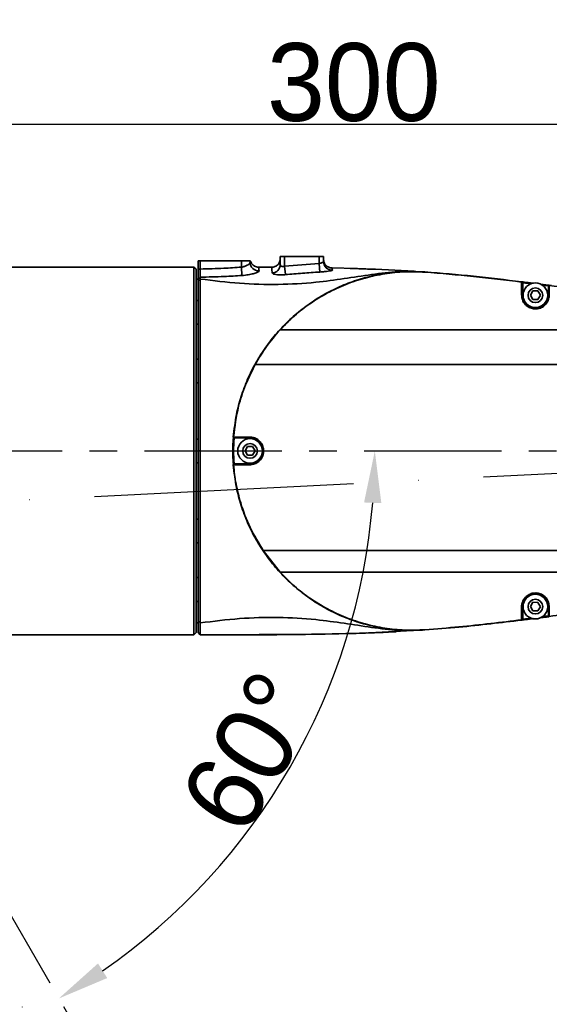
# Model space of a CAD drawing. Header units: millimetres. Extents: x -2031 to 1277, y -458 to 5880.
# Tile 31 of 61: x -408 to -286, y 4243 to 4471. Entities that reach past the tile are written whole.
import ezdxf

# ---------------------------------------------------------------- set-up
doc = ezdxf.new("R2010")
doc.units = ezdxf.units.MM
doc.header["$LTSCALE"] = 5
doc.linetypes.add('ACAD_ISO10W100', pattern=[18, 12, -3, 0, -3])
doc.linetypes.add('CENTER', pattern=[10.16, 6.35, -1.27, 1.27, -1.27])
doc.layers.add('重要标记', color=1, linetype='Continuous', lineweight=25)

msp = doc.modelspace()

# ---------------------------------------------------------------- linework, layer by layer
at = {"linetype": 'Continuous', "lineweight": 35}
for p, q in [((-367.093, 4415.401), (-366.593, 4415.401)), ((-367.093, 4413.473), (-367.093, 4415.401)), ((-366.593, 4415.401), (-366.593, 4413.473)), ((-366.593, 4415.401), (-357.093, 4415.401)), ((-357.093, 4413.896), (-357.093, 4415.401)), ((-357.093, 4415.401), (-355.093, 4415.401)), ((-355.093, 4415.401), (-355.093, 4415.018)), ((-348.093, 4414.511), (-348.093, 4416.401)), ((-348.093, 4416.401), (-347.093, 4416.401)), ((-347.093, 4416.401), (-347.093, 4414.11)), ((-347.093, 4416.401), (-339.093, 4416.401)), ((-347.093, 4414.11), (-339.093, 4414.759)), ((-339.093, 4414.759), (-339.093, 4416.401)), ((-339.093, 4416.401), (-338.093, 4416.401)), ((-338.967, 4412.779), (-339.093, 4414.759)), ((-338.093, 4416.401), (-338.093, 4415.193)), ((-368.093, 4413.901), (-416.593, 4413.901)), ((-367.593, 4413.401), (-368.093, 4413.901)), ((-368.093, 4371.401), (-368.093, 4413.901)), ((-367.593, 4413.401), (-367.593, 4371.401)), ((-366.593, 4413.473), (-367.093, 4413.473)), ((-357.093, 4413.896), (-356.961, 4411.977)), ((-353.1, 4413.886), (-350.103, 4413.874)), ((-350.102, 4413.865), (-350.092, 4413.773)), ((-346.907, 4412.166), (-347.093, 4414.11)), ((-336.133, 4413.714), (-330.593, 4413.578)), ((-330.503, 4413.572), (-331.962, 4413.617)), ((-331.156, 4413.592), (-331.962, 4413.617)), ((-317.093, 4412.96), (-326.093, 4413.402)), ((-314.637, 4412.795), (-314.64, 4412.743)), ((-314.637, 4412.795), (-314.637, 4412.795)), ((-367.093, 4411.151), (-367.593, 4411.151)), ((-366.594, 4411.582), (-367.093, 4411.109)), ((-366.594, 4411.162), (-367.093, 4410.695)), ((-367.093, 4410.695), (-367.093, 4411.109)), ((-292.276, 4410.455), (-292.269, 4410.454)), ((-292.269, 4410.454), (-292.269, 4410.507)), ((-291.969, 4410.47), (-291.993, 4410.271)), ((-291.993, 4410.271), (-291.993, 4407.401)), ((-290.073, 4410.033), (-291.993, 4410.271)), ((-290.248, 4407.412), (-289.661, 4408.407)), ((-289.661, 4408.407), (-288.506, 4408.395)), ((-288.506, 4408.395), (-287.939, 4407.39)), ((-285.354, 4409.655), (-287.945, 4409.974)), ((-287.939, 4409.97), (-286.169, 4409.751)), ((-286.193, 4409.552), (-287.529, 4409.718)), ((-286.169, 4409.751), (-286.193, 4409.552)), ((-285.869, 4409.661), (-285.876, 4409.662)), ((-285.869, 4409.714), (-285.869, 4409.661)), ((-367.093, 4406.194), (-367.593, 4406.194)), ((-292.247, 4407.461), (-292.285, 4407.463)), ((-292.211, 4407.457), (-292.247, 4407.461)), ((-292.178, 4407.451), (-292.211, 4407.457)), ((-292.149, 4407.444), (-292.178, 4407.451)), ((-292.125, 4407.434), (-292.149, 4407.444)), ((-292.108, 4407.424), (-292.125, 4407.434)), ((-292.097, 4407.413), (-292.108, 4407.424)), ((-292.093, 4407.401), (-292.097, 4407.413)), ((-289.68, 4406.407), (-290.248, 4407.412)), ((-288.526, 4406.395), (-289.68, 4406.407)), ((-287.939, 4407.39), (-288.526, 4406.395)), ((-286.093, 4407.401), (-286.089, 4407.415)), ((-286.089, 4407.415), (-286.077, 4407.429)), ((-286.077, 4407.429), (-286.058, 4407.441)), ((-286.058, 4407.441), (-286.031, 4407.452)), ((-286.031, 4407.452), (-286, 4407.461)), ((-286, 4407.461), (-285.963, 4407.467)), ((-285.963, 4407.467), (-285.924, 4407.471)), ((-285.924, 4407.471), (-285.884, 4407.472)), ((-367.593, 4400.694), (-367.093, 4400.694)), ((-367.093, 4392.651), (-367.593, 4392.651)), ((-367.593, 4387.151), (-367.093, 4387.151)), ((-367.093, 4374.151), (-367.593, 4374.151)), ((-358.991, 4374.315), (-358.791, 4374.301)), ((-358.968, 4374.616), (-358.916, 4374.616)), ((-358.916, 4374.616), (-358.916, 4374.612)), ((-355.168, 4374.568), (-355.169, 4374.608)), ((-355.164, 4374.529), (-355.168, 4374.568)), ((-355.157, 4374.493), (-355.164, 4374.529)), ((-355.148, 4374.462), (-355.157, 4374.493)), ((-355.136, 4374.436), (-355.148, 4374.462)), ((-355.123, 4374.417), (-355.136, 4374.436)), ((-355.108, 4374.405), (-355.123, 4374.417)), ((-355.093, 4374.401), (-355.108, 4374.405)), ((-356.248, 4371.412), (-355.661, 4372.407)), ((-355.68, 4370.407), (-356.248, 4371.412)), ((-355.661, 4372.407), (-354.506, 4372.395)), ((-354.506, 4372.395), (-353.939, 4371.39)), ((-368.093, 4328.901), (-368.093, 4371.401)), ((-367.593, 4371.401), (-367.593, 4329.401)), ((-366.595, 4371.401), (-367.093, 4371.401)), ((-354.526, 4370.395), (-355.68, 4370.407)), ((-353.939, 4371.39), (-354.526, 4370.395)), ((-367.593, 4368.651), (-367.093, 4368.651)), ((-358.991, 4368.487), (-358.791, 4368.501)), ((-358.916, 4368.185), (-358.968, 4368.185)), ((-358.916, 4368.19), (-358.916, 4368.185)), ((-355.168, 4368.234), (-355.169, 4368.194)), ((-355.164, 4368.273), (-355.168, 4368.234)), ((-355.157, 4368.309), (-355.164, 4368.273)), ((-355.148, 4368.34), (-355.157, 4368.309)), ((-355.136, 4368.366), (-355.148, 4368.34)), ((-355.123, 4368.385), (-355.136, 4368.366)), ((-355.108, 4368.397), (-355.123, 4368.385)), ((-355.093, 4368.401), (-355.108, 4368.397)), ((-367.093, 4355.651), (-367.593, 4355.651)), ((-367.593, 4350.151), (-367.093, 4350.151)), ((-348.153, 4343.401), (-352.074, 4348.401)), ((-367.093, 4342.108), (-367.593, 4342.108)), ((-367.593, 4336.608), (-367.093, 4336.608)), ((-292.247, 4335.341), (-292.285, 4335.339)), ((-292.211, 4335.345), (-292.247, 4335.341)), ((-292.178, 4335.351), (-292.211, 4335.345)), ((-292.149, 4335.358), (-292.178, 4335.351)), ((-292.125, 4335.367), (-292.149, 4335.358)), ((-292.108, 4335.378), (-292.125, 4335.367)), ((-292.097, 4335.389), (-292.108, 4335.378)), ((-292.093, 4335.401), (-292.097, 4335.389)), ((-291.993, 4335.401), (-291.993, 4332.53)), ((-290.248, 4335.412), (-289.661, 4336.407)), ((-289.68, 4334.407), (-290.248, 4335.412)), ((-289.661, 4336.407), (-288.506, 4336.395)), ((-287.939, 4335.39), (-288.526, 4334.395)), ((-288.506, 4336.395), (-287.939, 4335.39)), ((-286.093, 4335.401), (-286.089, 4335.387)), ((-286.089, 4335.387), (-286.077, 4335.373)), ((-286.077, 4335.373), (-286.058, 4335.361)), ((-286.058, 4335.361), (-286.031, 4335.35)), ((-286.031, 4335.35), (-286, 4335.341)), ((-286, 4335.341), (-285.963, 4335.335)), ((-285.963, 4335.335), (-285.924, 4335.331)), ((-285.924, 4335.331), (-285.884, 4335.33)), ((-291.993, 4332.53), (-290.088, 4332.767)), ((-288.526, 4334.395), (-289.68, 4334.407)), ((-285.992, 4333.073), (-287.977, 4332.827)), ((-287.465, 4333.092), (-286.193, 4333.25)), ((-286.169, 4333.051), (-286.193, 4333.25)), ((-285.876, 4333.14), (-285.869, 4333.141)), ((-285.869, 4333.141), (-285.869, 4333.088)), ((-367.593, 4331.651), (-367.093, 4331.651)), ((-366.594, 4331.64), (-367.093, 4332.107)), ((-292.269, 4332.348), (-292.276, 4332.347)), ((-292.269, 4332.295), (-292.269, 4332.348)), ((-291.969, 4332.332), (-291.993, 4332.53)), ((-289.526, 4332.635), (-291.969, 4332.332)), ((-416.593, 4328.901), (-368.093, 4328.901)), ((-368.093, 4328.901), (-367.593, 4329.401)), ((-366.593, 4328.901), (-367.093, 4329.401)), ((-327.335, 4329.338), (-314.637, 4330.006)), ((-314.637, 4330.006), (-314.64, 4330.059)), ((-314.637, 4330.006), (-314.637, 4330.006))]:
    msp.add_line(p, q, dxfattribs=at)
at = {"color": 2, "linetype": 'CENTER'}
for p, q in [((-481.093, 4371.401), (-181.093, 4371.401)), ((-468.103, 4363.901), (-318.103, 4104.093))]:
    msp.add_line(p, q, dxfattribs=at)
at = {"linetype": 'Continuous', "lineweight": 35}
for centre, radius in [((-289.093, 4407.401), 2.85), ((-289.093, 4407.401), 1.699), ((-355.093, 4371.401), 2.85), ((-355.093, 4371.401), 1.699), ((-289.093, 4335.401), 2.85), ((-289.093, 4335.401), 1.699)]:
    msp.add_circle(centre, radius, dxfattribs=at)
at = {"color": 4, "linetype": 'ByBlock'}
msp.add_arc((-481.093, 4076.401), 580.375, 320, 180, dxfattribs=at)
at = {"linetype": 'Continuous', "lineweight": 35}
for centre, radius, start, end in [((-353.106, 4415.033), 1.987, 180.43602, 272.51928), ((-336.096, 4415.197), 1.997, 180.09184, 271.41561), ((-353.093, 4415.886), 2, 240.69354, 269.81295), ((-350.07, 4414.53), 1.977, 273.12285, 359.4495), ((-289.093, 4407.401), 2.9, 180, 0), ((-317.593, 4371.401), 41.5, 175.9735, 184.0265), ((-317.593, 4371.401), 41.3, 175.9735, 184.0265), ((-355.093, 4371.401), 2.9, 270, 90), ((-289.093, 4335.401), 2.9, 0, 180)]:
    msp.add_arc(centre, radius, start, end, dxfattribs=at)
for points, knots in [([(-355.093, 4415.018), (-355.117, 4414.935), (-355.164, 4414.766), (-355.517, 4414.471), (-356.033, 4414.186), (-356.594, 4413.982), (-356.963, 4413.918), (-357.093, 4413.896)], [0, 0, 0, 0, 0.2191612, 0.440678, 0.663518, 0.8808814, 1, 1, 1, 1]), ([(-355.038, 4415.401), (-354.928, 4415.115), (-354.76, 4414.676), (-354.314, 4414.284), (-354.103, 4414.161), (-354.072, 4414.142)], [0, 0, 0, 0, 0.6138362, 0.9430055, 1, 1, 1, 1]), ([(-339.093, 4414.759), (-339.021, 4414.774), (-338.834, 4414.814), (-338.555, 4414.902), (-338.301, 4415.007), (-338.127, 4415.109), (-338.104, 4415.165), (-338.093, 4415.193)], [0, 0, 0, 0, 0.1360216, 0.3522761, 0.5695312, 0.7856224, 1, 1, 1, 1]), ([(-367.093, 4411.109), (-367.093, 4411.215), (-367.093, 4411.427), (-367.093, 4411.999), (-367.093, 4412.696), (-367.093, 4413.213), (-367.093, 4413.473)], [0, 0, 0, 0, 0.24959886, 0.49928702, 0.74904602, 1, 1, 1, 1]), ([(-366.593, 4413.473), (-366.593, 4413.265), (-366.594, 4412.851), (-366.594, 4412.294), (-366.594, 4411.836), (-366.594, 4411.666), (-366.594, 4411.582)], [0, 0, 0, 0, 0.2509541, 0.5007131, 0.7504012, 1, 1, 1, 1]), ([(-366.594, 4411.162), (-363.559, 4410.781), (-357.489, 4410.018), (-348.541, 4409.796), (-340.482, 4410.234), (-333.319, 4411.25), (-326.983, 4412.199), (-322.445, 4412.839), (-320.071, 4412.815), (-319.732, 4412.811)], [0, 0, 0, 0, 0.18455331, 0.369107, 0.55365414, 0.69461995, 0.83559264, 0.97654297, 1, 1, 1, 1]), ([(-366.593, 4413.473), (-364.78, 4413.514), (-361.61, 4413.588), (-358.447, 4413.803), (-357.093, 4413.896)], [0, 0, 0, 0, 0.5721146, 1, 1, 1, 1]), ([(-314.637, 4412.795), (-316.056, 4412.855), (-318.894, 4412.973), (-323.146, 4412.596), (-327.337, 4411.817), (-331.427, 4410.604), (-335.37, 4408.981), (-339.127, 4406.962), (-342.657, 4404.569), (-345.923, 4401.827), (-348.891, 4398.764), (-351.53, 4395.414), (-353.811, 4391.81), (-355.713, 4387.992), (-357.205, 4383.999), (-358.405, 4379.541), (-358.768, 4376.373), (-358.968, 4374.616)], [0, 0, 0, 0, 0.0655996, 0.1311992, 0.1967989, 0.2623985, 0.3279981, 0.3935977, 0.4591973, 0.5247969, 0.5903966, 0.6559962, 0.7215958, 0.7871954, 0.852795, 0.9183946, 1, 1, 1, 1]), ([(-356.961, 4411.977), (-356.7, 4411.998), (-355.982, 4412.056), (-354.865, 4412.247), (-353.828, 4412.522), (-353.135, 4412.808), (-353.057, 4412.968), (-353.019, 4413.048)], [0, 0, 0, 0, 0.1267176, 0.3493482, 0.5686828, 0.7840611, 1, 1, 1, 1]), ([(-353.1, 4413.886), (-353.095, 4413.843), (-353.086, 4413.768), (-353.039, 4413.264), (-353.019, 4413.048)], [0, 0, 0, 0, 0.5733889, 1, 1, 1, 1]), ([(-350.097, 4413.865), (-350.462, 4413.868), (-351.476, 4413.875), (-352.465, 4413.879), (-353.097, 4413.881)], [0, 0, 0, 0, 0.3604885, 1, 1, 1, 1]), ([(-349.962, 4412.556), (-350.003, 4412.948), (-350.084, 4413.731), (-350.097, 4413.826), (-350.103, 4413.874)], [0, 0, 0, 0, 0.50148631, 1, 1, 1, 1]), ([(-346.907, 4412.166), (-347.235, 4412.143), (-347.891, 4412.097), (-348.773, 4412.128), (-349.461, 4412.232), (-349.878, 4412.387), (-349.936, 4412.504), (-349.962, 4412.556)], [0, 0, 0, 0, 0.2083828, 0.4182908, 0.6259629, 0.8343496, 1, 1, 1, 1]), ([(-348.093, 4414.511), (-348.087, 4414.457), (-348.072, 4414.339), (-347.944, 4414.18), (-347.732, 4414.073), (-347.535, 4414.05), (-347.329, 4414.055), (-347.202, 4414.085), (-347.093, 4414.11)], [0, 0, 0, 0, 0.1830423, 0.4023792, 0.6056357, 0.7694172, 0.8021474, 1, 1, 1, 1]), ([(-338.967, 4412.779), (-340.297, 4412.691), (-342.947, 4412.516), (-345.591, 4412.282), (-346.907, 4412.166)], [0, 0, 0, 0, 0.5021564, 1, 1, 1, 1]), ([(-336.047, 4413.2), (-336.075, 4413.173), (-336.13, 4413.118), (-336.631, 4413.019), (-337.381, 4412.916), (-338.21, 4412.831), (-338.754, 4412.794), (-338.967, 4412.779)], [0, 0, 0, 0, 0.2164734, 0.4310161, 0.6453217, 0.861137, 1, 1, 1, 1]), ([(-336.133, 4413.714), (-336.132, 4413.709), (-336.13, 4413.688), (-336.081, 4413.403), (-336.047, 4413.2)], [0, 0, 0, 0, 0.28872621, 1, 1, 1, 1]), ([(-326.093, 4413.402), (-326.599, 4413.42), (-327.612, 4413.458), (-328.961, 4413.509), (-329.979, 4413.551), (-330.517, 4413.576), (-330.572, 4413.578), (-330.593, 4413.578)], [0, 0, 0, 0, 0.2148822, 0.4297661, 0.644603, 0.8593183, 1, 1, 1, 1]), ([(-292.276, 4410.455), (-295.996, 4410.912), (-303.435, 4411.827), (-310.905, 4412.438), (-314.64, 4412.743)], [0, 0, 0, 0, 0.5000082, 1, 1, 1, 1]), ([(-292.269, 4410.507), (-295.975, 4410.963), (-303.415, 4411.878), (-310.887, 4412.489), (-314.637, 4412.795)], [0, 0, 0, 0, 0.4981329, 1, 1, 1, 1]), ([(-367.093, 4371.401), (-367.093, 4371.408), (-367.093, 4372.132), (-367.093, 4373.564), (-367.093, 4375.687), (-367.093, 4377.785), (-367.093, 4379.862), (-367.093, 4381.909), (-367.093, 4385.288), (-367.093, 4389.887), (-367.093, 4395.372), (-367.093, 4400.326), (-367.093, 4404.597), (-367.093, 4408.187), (-367.093, 4409.856), (-367.093, 4410.694)], [0, 0, 0, 0, 0.00041017, 0.04278617, 0.08448846, 0.12627947, 0.16773442, 0.20904748, 0.25031508, 0.37523491, 0.50019199, 0.62459512, 0.75003977, 0.87454044, 1, 1, 1, 1]), ([(-366.594, 4411.162), (-366.594, 4410.314), (-366.595, 4408.625), (-366.597, 4404.992), (-366.6, 4400.67), (-366.606, 4395.658), (-366.619, 4390.106), (-366.623, 4384.126), (-366.604, 4377.843), (-366.598, 4373.555), (-366.595, 4371.401)], [0, 0, 0, 0, 0.1254914, 0.25002376, 0.37549915, 0.49993012, 0.62491597, 0.74987393, 0.87433352, 1, 1, 1, 1]), ([(-356.961, 4411.977), (-358.325, 4411.891), (-361.533, 4411.688), (-364.747, 4411.621), (-366.594, 4411.582)], [0, 0, 0, 0, 0.4252914, 1, 1, 1, 1]), ([(-366.594, 4411.582), (-366.594, 4411.514), (-366.594, 4411.378), (-366.594, 4411.234), (-366.594, 4411.162)], [0, 0, 0, 0, 0.50005759, 1, 1, 1, 1]), ([(-292.285, 4407.463), (-292.285, 4407.904), (-292.283, 4408.786), (-292.281, 4409.746), (-292.277, 4410.272), (-292.276, 4410.418), (-292.276, 4410.455), (-292.276, 4410.455)], [0, 0, 0, 0, 0.4124646, 0.8227922, 0.9534058, 0.9999823, 1, 1, 1, 1]), ([(-292.093, 4410.308), (-292.096, 4410.333), (-292.101, 4410.381), (-292.141, 4410.443), (-292.197, 4410.49), (-292.245, 4410.501), (-292.269, 4410.507)], [0, 0, 0, 0, 0.2558675, 0.5002073, 0.7445798, 1, 1, 1, 1]), ([(-292.269, 4410.507), (-292.265, 4410.507), (-292.259, 4410.506), (-292.208, 4410.499), (-292.132, 4410.49), (-292.048, 4410.48), (-291.992, 4410.473), (-291.969, 4410.47)], [0, 0, 0, 0, 0.2126651, 0.4253099, 0.6386798, 0.8535843, 1, 1, 1, 1]), ([(-292.093, 4410.26), (-292.093, 4410.261), (-292.093, 4410.271), (-292.096, 4410.302), (-292.112, 4410.352), (-292.152, 4410.403), (-292.205, 4410.441), (-292.248, 4410.45), (-292.269, 4410.454)], [0, 0, 0, 0, 0.0113279, 0.107335, 0.3457916, 0.5690723, 0.784386, 1, 1, 1, 1]), ([(-289.538, 4410.17), (-290.016, 4410.229), (-290.924, 4410.341), (-291.832, 4410.451), (-292.261, 4410.503)], [0, 0, 0, 0, 0.5275905, 1, 1, 1, 1]), ([(-291.993, 4410.271), (-292.001, 4410.274), (-292.02, 4410.281), (-292.048, 4410.292), (-292.073, 4410.301), (-292.09, 4410.307), (-292.092, 4410.308), (-292.093, 4410.309)], [0, 0, 0, 0, 0.1504167, 0.369583, 0.5836394, 0.7930794, 1, 1, 1, 1]), ([(-292.093, 4410.26), (-292.093, 4410.135), (-292.093, 4409.666), (-292.093, 4408.694), (-292.093, 4407.836), (-292.093, 4407.401)], [0, 0, 0, 0, 0.1528, 0.5707036, 1, 1, 1, 1]), ([(-291.969, 4410.47), (-291.836, 4410.454), (-291.175, 4410.372), (-290.366, 4410.271), (-289.689, 4410.187), (-289.541, 4410.169)], [0, 0, 0, 0, 0.1635393, 0.8176964, 1, 1, 1, 1]), ([(-286.093, 4409.515), (-286.094, 4409.515), (-286.095, 4409.516), (-286.107, 4409.52), (-286.129, 4409.529), (-286.159, 4409.54), (-286.182, 4409.548), (-286.193, 4409.552)], [0, 0, 0, 0, 0.1322571, 0.3423169, 0.5575834, 0.777559, 1, 1, 1, 1]), ([(-286.169, 4409.751), (-286.135, 4409.747), (-286.068, 4409.738), (-285.997, 4409.73), (-285.97, 4409.726), (-285.965, 4409.726)], [0, 0, 0, 0, 0.4496718, 0.8994071, 1, 1, 1, 1]), ([(-286.093, 4409.467), (-286.093, 4409.468), (-286.093, 4409.493), (-286.084, 4409.538), (-286.048, 4409.595), (-285.999, 4409.636), (-285.94, 4409.661), (-285.897, 4409.661), (-285.876, 4409.662)], [0, 0, 0, 0, 0.0099479, 0.2404918, 0.4405756, 0.6295369, 0.814705, 1, 1, 1, 1]), ([(-286.093, 4407.401), (-286.093, 4407.754), (-286.093, 4408.468), (-286.093, 4409.151), (-286.093, 4409.452), (-286.093, 4409.467)], [0, 0, 0, 0, 0.4815154, 0.9748981, 1, 1, 1, 1]), ([(-285.876, 4409.662), (-285.876, 4409.627), (-285.88, 4409.184), (-285.882, 4408.423), (-285.884, 4407.686), (-285.884, 4407.472)], [0, 0, 0, 0, 0.0572283, 0.7265347, 1, 1, 1, 1]), ([(-244.29, 4406.405), (-246.183, 4406.453), (-254.081, 4406.653), (-267.969, 4407.55), (-279.902, 4408.957), (-285.869, 4409.661)], [0, 0, 0, 0, 0.1361239, 0.5680483, 1, 1, 1, 1]), ([(-285.884, 4407.472), (-285.89, 4407.327), (-285.91, 4406.834), (-286.169, 4406.004), (-286.797, 4405.128), (-287.674, 4404.507), (-288.704, 4404.205), (-289.78, 4404.256), (-290.794, 4404.663), (-291.622, 4405.395), (-292.182, 4406.376), (-292.251, 4407.1), (-292.285, 4407.463)], [0, 0, 0, 0, 0.0450465, 0.1539526, 0.2597079, 0.3634816, 0.4662813, 0.5691133, 0.6731381, 0.7797915, 0.8897434, 1, 1, 1, 1]), ([(-292.093, 4407.401), (-292.061, 4407.064), (-291.996, 4406.391), (-291.469, 4405.478), (-290.693, 4404.795), (-289.743, 4404.415), (-288.734, 4404.367), (-287.769, 4404.648), (-286.947, 4405.226), (-286.359, 4406.041), (-286.117, 4406.811), (-286.099, 4407.267), (-286.093, 4407.401)], [0, 0, 0, 0, 0.1100637, 0.2199876, 0.3267327, 0.4309247, 0.5339537, 0.6369283, 0.7407969, 0.8465039, 0.9551432, 1, 1, 1, 1]), ([(-348.153, 4399.401), (-346.881, 4399.401), (-344.335, 4399.401), (-340.154, 4399.401), (-335.949, 4399.401), (-330.301, 4399.401), (-323.225, 4399.401), (-317.568, 4399.401), (-314.739, 4399.401)], [0, 0, 0, 0, 0.1248598, 0.249797, 0.3748161, 0.4998493, 0.7499094, 1, 1, 1, 1]), ([(-314.739, 4399.401), (-304.383, 4399.401), (-283.764, 4399.401), (-259.562, 4399.401), (-245.713, 4399.401), (-242.129, 4399.401)], [0, 0, 0, 0, 0.4278841, 0.8519496, 1, 1, 1, 1]), ([(-353.896, 4391.401), (-354.677, 4389.847), (-356.239, 4386.738), (-358.076, 4381.119), (-358.608, 4377.004), (-358.916, 4374.616)], [0, 0, 0, 0, 0.2956583, 0.5913166, 1, 1, 1, 1]), ([(-353.896, 4391.401), (-353.198, 4391.401), (-351.8, 4391.401), (-348.612, 4391.401), (-344.523, 4391.4), (-339.512, 4391.4), (-332.781, 4391.399), (-324.292, 4391.4), (-317.493, 4391.401), (-314.093, 4391.401)], [0, 0, 0, 0, 0.0623562, 0.1248496, 0.249834, 0.3748639, 0.4999033, 0.7499237, 1, 1, 1, 1]), ([(-314.093, 4391.401), (-293.946, 4391.401), (-253.285, 4391.401), (-212.613, 4391.401), (-192.093, 4391.401)], [0, 0, 0, 0, 0.4954895, 1, 1, 1, 1]), ([(-358.916, 4374.612), (-358.82, 4374.612), (-358.334, 4374.611), (-357.113, 4374.609), (-355.896, 4374.608), (-355.169, 4374.608)], [0, 0, 0, 0, 0.0910981, 0.4571172, 1, 1, 1, 1]), ([(-358.721, 4374.401), (-358.722, 4374.401), (-358.744, 4374.401), (-358.788, 4374.409), (-358.844, 4374.441), (-358.887, 4374.489), (-358.914, 4374.548), (-358.915, 4374.591), (-358.916, 4374.612)], [0, 0, 0, 0, 0.0102271, 0.2219849, 0.4274874, 0.6212228, 0.8105365, 1, 1, 1, 1]), ([(-358.769, 4374.401), (-358.769, 4374.4), (-358.769, 4374.399), (-358.772, 4374.387), (-358.777, 4374.365), (-358.784, 4374.335), (-358.789, 4374.312), (-358.791, 4374.301)], [0, 0, 0, 0, 0.1378882, 0.3509929, 0.5660574, 0.7826958, 1, 1, 1, 1]), ([(-355.093, 4374.401), (-355.737, 4374.401), (-357.043, 4374.401), (-358.157, 4374.401), (-358.721, 4374.401)], [0, 0, 0, 0, 0.4935639, 1, 1, 1, 1]), ([(-355.169, 4374.608), (-355.044, 4374.603), (-354.569, 4374.586), (-353.764, 4374.349), (-352.893, 4373.748), (-352.264, 4372.909), (-351.932, 4371.912), (-351.937, 4370.84), (-352.307, 4369.794), (-353.034, 4368.913), (-354.04, 4368.308), (-354.793, 4368.232), (-355.169, 4368.194)], [0, 0, 0, 0, 0.0391257, 0.1483599, 0.2521754, 0.3524636, 0.4515276, 0.5519279, 0.6563218, 0.7669843, 0.8834648, 1, 1, 1, 1]), ([(-355.093, 4368.401), (-354.743, 4368.436), (-354.044, 4368.506), (-353.106, 4369.072), (-352.427, 4369.897), (-352.083, 4370.876), (-352.078, 4371.879), (-352.388, 4372.813), (-352.974, 4373.598), (-353.786, 4374.16), (-354.535, 4374.381), (-354.977, 4374.397), (-355.093, 4374.401)], [0, 0, 0, 0, 0.1166833, 0.2332363, 0.3438614, 0.4481404, 0.5484025, 0.6473558, 0.7476005, 0.8514615, 0.9608212, 1, 1, 1, 1]), ([(-367.093, 4332.107), (-367.093, 4332.947), (-367.093, 4334.618), (-367.093, 4338.209), (-367.093, 4342.481), (-367.093, 4347.434), (-367.093, 4352.919), (-367.093, 4357.846), (-367.093, 4361.923), (-367.093, 4365.043), (-367.093, 4367.676), (-367.093, 4369.404), (-367.093, 4370.202), (-367.093, 4370.602), (-367.093, 4370.935), (-367.093, 4371.181), (-367.093, 4371.307), (-367.093, 4371.374), (-367.093, 4371.394), (-367.093, 4371.401)], [0, 0, 0, 0, 0.125633, 0.2501114, 0.3755341, 0.4999142, 0.6248505, 0.7497468, 0.8118726, 0.874233, 0.9370841, 0.968531, 0.9763954, 0.9842621, 0.9921307, 0.9960653, 0.9988127, 0.9996014, 1, 1, 1, 1]), ([(-366.595, 4371.401), (-366.598, 4369.247), (-366.604, 4364.96), (-366.623, 4358.679), (-366.619, 4352.699), (-366.606, 4347.148), (-366.6, 4342.137), (-366.597, 4337.814), (-366.595, 4334.18), (-366.594, 4332.489), (-366.594, 4331.64)], [0, 0, 0, 0, 0.1256417, 0.2500774, 0.3750096, 0.4999725, 0.6243782, 0.7498294, 0.8743373, 1, 1, 1, 1]), ([(-358.769, 4368.401), (-358.783, 4368.4), (-358.811, 4368.398), (-358.851, 4368.385), (-358.887, 4368.364), (-358.917, 4368.338), (-358.941, 4368.306), (-358.959, 4368.269), (-358.969, 4368.228), (-358.969, 4368.2), (-358.968, 4368.185)], [0, 0, 0, 0, 0.1305751, 0.2574481, 0.3806418, 0.5001809, 0.6196607, 0.7427742, 0.8695464, 1, 1, 1, 1]), ([(-358.968, 4368.185), (-358.768, 4366.429), (-358.405, 4363.261), (-357.205, 4358.803), (-355.713, 4354.809), (-353.811, 4350.992), (-351.53, 4347.388), (-348.891, 4344.038), (-345.923, 4340.975), (-342.657, 4338.233), (-339.127, 4335.84), (-335.37, 4333.821), (-331.427, 4332.197), (-327.337, 4330.985), (-323.146, 4330.206), (-318.894, 4329.829), (-316.056, 4329.947), (-314.637, 4330.006)], [0, 0, 0, 0, 0.0816054, 0.147205, 0.2128046, 0.2784042, 0.3440038, 0.4096034, 0.4752031, 0.5408027, 0.6064023, 0.6720019, 0.7376015, 0.8032011, 0.8688008, 0.9344004, 1, 1, 1, 1]), ([(-358.721, 4368.401), (-358.722, 4368.401), (-358.744, 4368.401), (-358.788, 4368.393), (-358.844, 4368.361), (-358.887, 4368.313), (-358.914, 4368.254), (-358.915, 4368.211), (-358.916, 4368.19)], [0, 0, 0, 0, 0.0102269, 0.2219905, 0.427492, 0.621225, 0.8105359, 1, 1, 1, 1]), ([(-355.169, 4368.194), (-355.292, 4368.194), (-355.908, 4368.194), (-357.224, 4368.193), (-358.352, 4368.191), (-358.916, 4368.19), (-358.916, 4368.19)], [0, 0, 0, 0, 0.0911194, 0.4559397, 0.9999908, 1, 1, 1, 1]), ([(-352.074, 4348.401), (-353.13, 4350.139), (-355.243, 4353.615), (-357.197, 4358.846), (-358.429, 4363.723), (-358.754, 4366.698), (-358.916, 4368.185)], [0, 0, 0, 0, 0.2879719, 0.5759438, 0.7879719, 1, 1, 1, 1]), ([(-358.791, 4368.501), (-358.79, 4368.493), (-358.786, 4368.475), (-358.78, 4368.447), (-358.774, 4368.421), (-358.77, 4368.404), (-358.769, 4368.402), (-358.769, 4368.401)], [0, 0, 0, 0, 0.144365, 0.3607546, 0.57536, 0.7881837, 1, 1, 1, 1]), ([(-358.721, 4368.401), (-358.177, 4368.401), (-357.065, 4368.401), (-355.76, 4368.401), (-355.093, 4368.401)], [0, 0, 0, 0, 0.4894397, 1, 1, 1, 1]), ([(-314.093, 4348.401), (-317.337, 4348.401), (-323.825, 4348.402), (-331.921, 4348.402), (-338.338, 4348.402), (-343.112, 4348.402), (-347.01, 4348.401), (-350.051, 4348.401), (-351.4, 4348.401), (-352.074, 4348.401)], [0, 0, 0, 0, 0.2500679, 0.500075, 0.6251111, 0.7501387, 0.8751256, 0.937621, 1, 1, 1, 1]), ([(-314.093, 4348.401), (-292.947, 4348.401), (-250.62, 4348.401), (-208.281, 4348.401), (-187.093, 4348.401)], [0, 0, 0, 0, 0.4995791, 1, 1, 1, 1]), ([(-314.739, 4343.401), (-317.568, 4343.401), (-323.225, 4343.401), (-330.301, 4343.401), (-335.949, 4343.4), (-340.154, 4343.401), (-344.335, 4343.401), (-346.881, 4343.401), (-348.153, 4343.401)], [0, 0, 0, 0, 0.2500905, 0.5001507, 0.6251839, 0.750203, 0.8751402, 1, 1, 1, 1]), ([(-314.739, 4343.401), (-304.105, 4343.401), (-282.837, 4343.401), (-258.634, 4343.401), (-245.063, 4343.401), (-242.129, 4343.401)], [0, 0, 0, 0, 0.4393723, 0.8787897, 1, 1, 1, 1]), ([(-292.285, 4335.339), (-292.281, 4335.459), (-292.266, 4335.924), (-292.038, 4336.728), (-291.437, 4337.614), (-290.578, 4338.257), (-289.552, 4338.587), (-288.464, 4338.561), (-287.427, 4338.168), (-286.573, 4337.433), (-285.992, 4336.437), (-285.92, 4335.7), (-285.884, 4335.33)], [0, 0, 0, 0, 0.0366015, 0.1428598, 0.2468033, 0.3496824, 0.4525689, 0.5564743, 0.6625139, 0.7720853, 0.8858237, 1, 1, 1, 1]), ([(-286.093, 4335.401), (-286.127, 4335.743), (-286.194, 4336.426), (-286.737, 4337.352), (-287.538, 4338.036), (-288.509, 4338.402), (-289.529, 4338.426), (-290.491, 4338.118), (-291.296, 4337.517), (-291.86, 4336.692), (-292.075, 4335.944), (-292.089, 4335.512), (-292.093, 4335.401)], [0, 0, 0, 0, 0.11378516, 0.22740373, 0.33704042, 0.44324654, 0.54735116, 0.65041397, 0.75340296, 0.857355, 0.96348254, 1, 1, 1, 1]), ([(-292.276, 4332.347), (-292.276, 4332.347), (-292.277, 4332.489), (-292.279, 4332.856), (-292.283, 4333.833), (-292.284, 4334.714), (-292.285, 4335.339)], [0, 0, 0, 0, 0.00001768, 0.17714581, 0.41543378, 1, 1, 1, 1]), ([(-292.093, 4335.401), (-292.093, 4334.975), (-292.093, 4334.117), (-292.093, 4333.144), (-292.093, 4332.667), (-292.093, 4332.542)], [0, 0, 0, 0, 0.4200921, 0.8471967, 1, 1, 1, 1]), ([(-286.093, 4333.335), (-286.093, 4333.35), (-286.093, 4333.642), (-286.093, 4334.322), (-286.093, 4335.036), (-286.093, 4335.401)], [0, 0, 0, 0, 0.0251005, 0.5026528, 1, 1, 1, 1]), ([(-285.884, 4335.33), (-285.884, 4335.206), (-285.883, 4334.583), (-285.881, 4333.861), (-285.877, 4333.302), (-285.876, 4333.175), (-285.876, 4333.14)], [0, 0, 0, 0, 0.1577794, 0.7919142, 0.9428367, 1, 1, 1, 1]), ([(-244.29, 4336.397), (-244.544, 4336.392), (-249.607, 4336.287), (-259.225, 4335.86), (-272.834, 4334.706), (-281.615, 4333.652), (-285.869, 4333.141)], [0, 0, 0, 0, 0.01821267, 0.3641718, 0.69192913, 1, 1, 1, 1]), ([(-366.594, 4331.64), (-363.559, 4332.021), (-357.489, 4332.784), (-348.541, 4333.005), (-340.482, 4332.568), (-333.319, 4331.552), (-326.983, 4330.603), (-322.445, 4329.962), (-320.071, 4329.987), (-319.732, 4329.991)], [0, 0, 0, 0, 0.1845531, 0.3691066, 0.5536535, 0.6946195, 0.8355924, 0.9765429, 1, 1, 1, 1]), ([(-286.169, 4333.051), (-286.301, 4333.035), (-286.902, 4332.961), (-287.504, 4332.886), (-287.973, 4332.828)], [0, 0, 0, 0, 0.2200399, 1, 1, 1, 1]), ([(-286.193, 4333.25), (-286.186, 4333.253), (-286.167, 4333.26), (-286.139, 4333.27), (-286.114, 4333.279), (-286.097, 4333.286), (-286.094, 4333.286), (-286.093, 4333.287)], [0, 0, 0, 0, 0.1503672, 0.36951, 0.5835692, 0.7930372, 1, 1, 1, 1]), ([(-285.975, 4333.075), (-285.986, 4333.074), (-286.02, 4333.07), (-286.09, 4333.061), (-286.146, 4333.054), (-286.169, 4333.051)], [0, 0, 0, 0, 0.20545454, 0.67807267, 1, 1, 1, 1]), ([(-286.093, 4333.335), (-286.093, 4333.334), (-286.093, 4333.309), (-286.084, 4333.263), (-286.048, 4333.206), (-285.999, 4333.166), (-285.94, 4333.141), (-285.897, 4333.14), (-285.876, 4333.14)], [0, 0, 0, 0, 0.0099479, 0.2404918, 0.4405756, 0.6295369, 0.814705, 1, 1, 1, 1]), ([(-286.093, 4333.287), (-286.092, 4333.273), (-286.091, 4333.245), (-286.077, 4333.204), (-286.056, 4333.167), (-286.027, 4333.136), (-285.992, 4333.111), (-285.953, 4333.094), (-285.911, 4333.086), (-285.883, 4333.087), (-285.869, 4333.088)], [0, 0, 0, 0, 0.1251355, 0.2501775, 0.3751534, 0.5000905, 0.6250162, 0.7499581, 0.8749436, 1, 1, 1, 1]), ([(-367.093, 4329.401), (-367.093, 4329.517), (-367.093, 4329.748), (-367.093, 4331.321), (-367.093, 4332.107)], [0, 0, 0, 0, 0.4999819, 1, 1, 1, 1]), ([(-366.594, 4331.64), (-366.594, 4330.844), (-366.593, 4329.252), (-366.593, 4329.018), (-366.593, 4328.901)], [0, 0, 0, 0, 0.5000195, 1, 1, 1, 1]), ([(-292.276, 4332.347), (-294.653, 4332.057), (-299.481, 4331.468), (-306.933, 4330.665), (-312.018, 4330.265), (-314.64, 4330.059)], [0, 0, 0, 0, 0.3195717, 0.6489633, 1, 1, 1, 1]), ([(-314.637, 4330.006), (-312.013, 4330.213), (-306.928, 4330.612), (-299.475, 4331.416), (-294.646, 4332.005), (-292.269, 4332.295)], [0, 0, 0, 0, 0.3510506, 0.6804451, 1, 1, 1, 1]), ([(-292.269, 4332.348), (-292.248, 4332.352), (-292.205, 4332.361), (-292.152, 4332.399), (-292.112, 4332.45), (-292.096, 4332.5), (-292.093, 4332.531), (-292.093, 4332.541), (-292.093, 4332.542)], [0, 0, 0, 0, 0.21561402, 0.43092769, 0.65420835, 0.89266497, 0.98867213, 1, 1, 1, 1]), ([(-291.969, 4332.332), (-292.003, 4332.328), (-292.07, 4332.319), (-292.161, 4332.308), (-292.229, 4332.3), (-292.264, 4332.295), (-292.267, 4332.295), (-292.269, 4332.295)], [0, 0, 0, 0, 0.21675355, 0.43352901, 0.64953736, 0.86397587, 1, 1, 1, 1]), ([(-292.093, 4332.493), (-292.093, 4332.493), (-292.092, 4332.494), (-292.08, 4332.498), (-292.057, 4332.507), (-292.027, 4332.518), (-292.005, 4332.526), (-291.993, 4332.53)], [0, 0, 0, 0, 0.1322056, 0.3422394, 0.5575101, 0.7775161, 1, 1, 1, 1]), ([(-289.524, 4332.635), (-290.142, 4332.558), (-290.974, 4332.454), (-291.806, 4332.353), (-292.019, 4332.327)], [0, 0, 0, 0, 0.7437032, 1, 1, 1, 1]), ([(-366.593, 4328.901), (-358.013, 4328.882), (-345.217, 4328.853), (-332.426, 4329.194), (-328.212, 4329.306)], [0, 0, 0, 0, 0.6705712, 1, 1, 1, 1]), ([(-355.924, 4328.908), (-354.351, 4328.914), (-351.518, 4328.924), (-347.648, 4328.956), (-344.903, 4328.972), (-343.199, 4328.981), (-342.589, 4328.988), (-342.294, 4328.991)], [0, 0, 0, 0, 0.34289331, 0.61761059, 0.82847584, 0.91679018, 1, 1, 1, 1]), ([(-331.962, 4329.185), (-331.018, 4329.212), (-329.278, 4329.264), (-326.802, 4329.356), (-324.971, 4329.429), (-323.138, 4329.506), (-322.043, 4329.56), (-321.283, 4329.598)], [0, 0, 0, 0, 0.282728, 0.5211117, 0.6321074, 0.7446918, 1, 1, 1, 1])]:
    msp.add_open_spline(points, degree=3, knots=knots, dxfattribs=at)
for points in [[(-350.103, 4413.874), (-349.84, 4413.903), (-349.314, 4413.961), (-348.649, 4414.423), (-348.184, 4415.085), (-348.123, 4415.611), (-348.093, 4415.874)], [(-338.093, 4415.714), (-338.064, 4415.455), (-338.005, 4414.938), (-337.554, 4414.282), (-336.907, 4413.818), (-336.391, 4413.749), (-336.133, 4413.714)], [(-314.64, 4412.743), (-316.195, 4412.804), (-319.304, 4412.924), (-323.956, 4412.44), (-328.525, 4411.473), (-332.956, 4409.99), (-337.195, 4408.022), (-341.178, 4405.583), (-344.89, 4402.738), (-347.065, 4400.513), (-348.153, 4399.401)], [(-285.869, 4409.714), (-285.883, 4409.715), (-285.911, 4409.716), (-285.953, 4409.708), (-285.992, 4409.691), (-286.027, 4409.666), (-286.056, 4409.635), (-286.077, 4409.598), (-286.091, 4409.557), (-286.092, 4409.529), (-286.093, 4409.515)], [(-348.153, 4399.401), (-349.229, 4398.153), (-351.382, 4395.658), (-353.058, 4392.82), (-353.896, 4391.401)], [(-358.968, 4374.616), (-358.969, 4374.603), (-358.969, 4374.575), (-358.959, 4374.535), (-358.942, 4374.497), (-358.917, 4374.464), (-358.886, 4374.437), (-358.85, 4374.416), (-358.81, 4374.403), (-358.783, 4374.402), (-358.769, 4374.401)], [(-314.64, 4330.059), (-316.195, 4329.998), (-319.304, 4329.878), (-323.956, 4330.362), (-328.525, 4331.329), (-332.956, 4332.812), (-337.195, 4334.78), (-341.178, 4337.219), (-344.89, 4340.064), (-347.065, 4342.289), (-348.153, 4343.401)], [(-292.269, 4332.295), (-292.245, 4332.3), (-292.198, 4332.311), (-292.14, 4332.358), (-292.101, 4332.421), (-292.096, 4332.469), (-292.093, 4332.494)]]:
    msp.add_open_spline(points, degree=3, dxfattribs=at)
at = {"layer": '重要标记', "color": 1, "linetype": 'Continuous'}
msp.add_line((-469.093, 4446.962), (-193.093, 4446.962), dxfattribs=at)
at = {"layer": '重要标记', "color": 2, "linetype": 'ACAD_ISO10W100'}
for p, q in [((-481.093, 4356.401), (-181.093, 4371.401)), ((-318.103, 4104.093), (-481.093, 4356.401))]:
    msp.add_line(p, q, dxfattribs=at)
at = {"layer": '重要标记', "color": 1, "linetype": 'ByBlock'}
msp.add_arc((-472.433, 4371.401), 146.202, 304.70407, 355.29593, dxfattribs=at)
for points in [[(-328.722, 4359.493), (-324.725, 4359.329), (-326.231, 4371.401)], [(-388.125, 4249.518), (-390.265, 4252.898), (-399.332, 4244.787)]]:
    msp.add_solid(points, dxfattribs=at)

# ---------------------------------------------------------------- texts
at = {"layer": '重要标记', "color": 4, "linetype": 'Continuous', "insert": (-331.093, 4456.587), "char_height": 18, "attachment_point": 5}
msp.add_mtext('300', dxfattribs=at)
at = {"layer": '重要标记', "color": 4, "linetype": 'ByBlock', "insert": (-354.935, 4301.778), "char_height": 18, "attachment_point": 5, "rotation": 59.3513}
msp.add_mtext('60°', dxfattribs=at)

doc.saveas('drawing.dxf')
